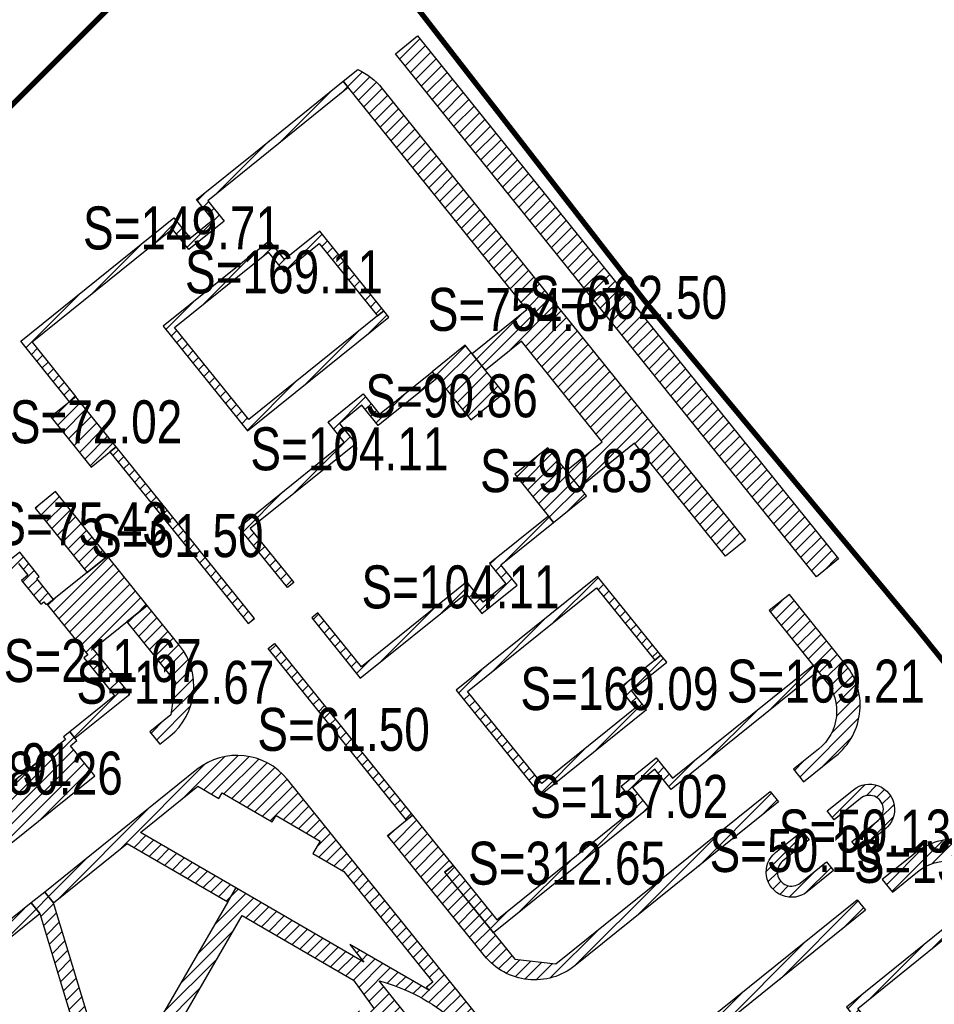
# Model space of a CAD drawing. Header units: millimetres. Extents: x 38389465 to 38395088, y 2473666 to 2480744.
# Tile 242 of 256: x 38394465 to 38394636, y 2477952 to 2478135. Entities that reach past the tile are written whole.
import ezdxf
from ezdxf.enums import TextEntityAlignment as Align

# ---------------------------------------------------------------- set-up
doc = ezdxf.new("R2010")
doc.units = ezdxf.units.MM
doc.header["$LTSCALE"] = 2
doc.linetypes.add('CENTER2', pattern=[1.125, 0.75, -0.125, 0.125, -0.125])
for name, color, linetype in [('MJZJ', 7, 'CONTINUOUS'), ('w-用地红线', 1, 'CONTINUOUS'), ('路面铺装', 143, 'CENTER2')]:
    doc.layers.add(name, color=color, linetype=linetype)
doc.styles.add('中等线体', font='txt', dxfattribs={"width": 0.8})
pattern_1 = [(45, (0, 0), (-1.1313708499, 1.1313708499), [])]

msp = doc.modelspace()

# ---------------------------------------------------------------- hatches: boundary and pattern name
at = {"layer": 'MJZJ', "linetype": 'ByBlock'}
h = msp.add_hatch(dxfattribs=at)
h.set_pattern_fill('411B', color=1, scale=2, style=0)
h.set_pattern_definition(pattern_1)
edge = h.paths.add_edge_path()
edge.add_line((38394927.738, 2478458.814), (38394934.069, 2478460.284))
edge.add_arc((38394933.164, 2478464.181), 4, 283.07561, 373.07561)
edge.add_line((38394937.061, 2478465.086), (38394932.672, 2478483.983))
edge.add_arc((38394926.827, 2478482.625), 6, 13.07561, 103.07561)
edge.add_line((38394925.47, 2478488.47), (38394853.499, 2478471.754))
edge.add_line((38394853.499, 2478471.754), (38394849.968, 2478470.703))
edge.add_line((38394849.968, 2478470.703), (38394805.388, 2478454.373))
edge.add_arc((38394793.044, 2478488.072), 35.889, 275.21442, 290.11747, ccw=False)
edge.add_line((38394796.306, 2478452.332), (38394759.441, 2478448.937))
edge.add_arc((38394760.542, 2478436.988), 12, 95.26157, 110.11747)
edge.add_line((38394756.414, 2478448.256), (38394708.523, 2478430.713))
edge.add_arc((38394709.899, 2478426.957), 4, 110.11747, 200.11747)
edge.add_line((38394706.143, 2478425.582), (38394727.433, 2478367.458))
edge.add_line((38394727.433, 2478367.458), (38394707.243, 2478360.063))
edge.add_arc((38394708.619, 2478356.307), 4, 110.11747, 200.11684)
edge.add_arc((39221712.049, 2781272.308), 880738.227, 200.116844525, 200.118100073)
edge.add_line((38394711.501, 2478336.808), (38394765.081, 2478356.541))
edge.add_line((38394765.081, 2478356.541), (38394757.651, 2478376.823))
edge.add_line((38394757.651, 2478376.823), (38394738.12, 2478369.669))
edge.add_line((38394738.12, 2478369.669), (38394725.101, 2478405.211))
edge.add_line((38394725.101, 2478405.211), (38394726.792, 2478405.831))
edge.add_line((38394726.792, 2478405.831), (38394722.957, 2478416.3))
edge.add_line((38394722.957, 2478416.3), (38394725.458, 2478421.687))
edge.add_line((38394725.458, 2478421.687), (38394731.841, 2478424.027))
edge.add_line((38394731.841, 2478424.027), (38394731.222, 2478425.716))
edge.add_line((38394731.222, 2478425.716), (38394759.392, 2478436.034))
edge.add_line((38394759.392, 2478436.034), (38394760.837, 2478432.091))
edge.add_line((38394760.837, 2478432.091), (38394772.104, 2478436.22))
edge.add_line((38394772.104, 2478436.22), (38394771.485, 2478437.91))
edge.add_line((38394771.485, 2478437.91), (38394774.255, 2478438.924))
edge.add_line((38394774.255, 2478438.924), (38394774.358, 2478438.643))
edge.add_line((38394774.358, 2478438.643), (38394781.072, 2478441.102))
edge.add_line((38394781.072, 2478441.102), (38394783.136, 2478435.468))
edge.add_line((38394783.136, 2478435.468), (38394783.417, 2478435.571))
edge.add_line((38394783.417, 2478435.571), (38394784.827, 2478431.721))
edge.add_line((38394784.827, 2478431.721), (38394783.201, 2478431.124))
edge.add_line((38394783.201, 2478431.124), (38394789.033, 2478415.583))
edge.add_line((38394789.033, 2478415.583), (38394804.058, 2478421.087))
edge.add_line((38394804.058, 2478421.087), (38394799.725, 2478432.916))
edge.add_line((38394799.725, 2478432.916), (38394839.163, 2478447.362))
edge.add_line((38394839.163, 2478447.362), (38394837.787, 2478451.118))
edge.add_line((38394837.787, 2478451.118), (38394857.288, 2478458.261))
edge.add_line((38394857.288, 2478458.261), (38394875.161, 2478462.412))
edge.add_line((38394875.161, 2478462.412), (38394876.111, 2478458.321))
edge.add_line((38394876.111, 2478458.321), (38394925.204, 2478469.724))
edge.add_line((38394925.204, 2478469.724), (38394927.738, 2478458.814))
h = msp.add_hatch(dxfattribs=at)
h.set_pattern_fill('411B', color=256, scale=2, style=0)
h.set_pattern_definition(pattern_1)
edge = h.paths.add_edge_path()
edge.add_arc((38394691.305, 2478108.965), 4, 218.83659, 308.83659)
edge.add_line((38394693.814, 2478105.849), (38394673.306, 2478131.322))
edge.add_line((38394673.306, 2478131.322), (38394681.953, 2478138.282))
edge.add_line((38394681.953, 2478138.282), (38394679.444, 2478141.399))
edge.add_line((38394679.444, 2478141.399), (38394674.303, 2478137.26))
edge.add_line((38394674.303, 2478137.26), (38394659.253, 2478155.955))
edge.add_line((38394659.253, 2478155.955), (38394664.394, 2478160.094))
edge.add_line((38394664.394, 2478160.094), (38394661.885, 2478163.209))
edge.add_line((38394661.885, 2478163.209), (38394653.238, 2478156.248))
edge.add_line((38394653.238, 2478156.248), (38394619.997, 2478197.527))
edge.add_line((38394619.997, 2478197.527), (38394625.843, 2478202.234))
edge.add_line((38394625.843, 2478202.234), (38394624.151, 2478204.337))
edge.add_line((38394624.151, 2478204.337), (38394615.194, 2478197.127))
edge.add_line((38394615.194, 2478197.127), (38394688.19, 2478106.457))
h = msp.add_hatch(dxfattribs=at)
h.set_pattern_fill('411B', color=256, scale=2, style=0)
h.set_pattern_definition(pattern_1)
h.paths.add_polyline_path([(38394535.311, 2478128.59), (38394539.44, 2478131.913), (38394617.829, 2478034.547), (38394613.7, 2478031.224)])
h = msp.add_hatch(dxfattribs=at)
h.set_pattern_fill('411B', color=256, scale=2, style=0)
h.set_pattern_definition(pattern_1)
edge = h.paths.add_edge_path()
edge.add_line((38394600.505, 2478038.048), (38394596.774, 2478035.044))
edge.add_line((38394596.774, 2478035.044), (38394579.836, 2478056.07))
edge.add_line((38394579.836, 2478056.07), (38394569.631, 2478047.856))
edge.add_line((38394569.631, 2478047.856), (38394567.123, 2478050.971))
edge.add_line((38394567.123, 2478050.971), (38394573.821, 2478056.364))
edge.add_line((38394573.821, 2478056.364), (38394558.771, 2478075.059))
edge.add_line((38394558.771, 2478075.059), (38394552.073, 2478069.667))
edge.add_line((38394552.073, 2478069.667), (38394549.565, 2478072.781))
edge.add_line((38394549.565, 2478072.781), (38394559.769, 2478080.996))
edge.add_line((38394559.769, 2478080.996), (38394525.598, 2478123.453))
edge.add_line((38394525.598, 2478123.453), (38394528.289, 2478125.62))
edge.add_arc((38394523.431, 2478114.648), 12, 38.83821, 66.11631, ccw=False)
edge.add_line((38394532.778, 2478122.173), (38394532.778, 2478122.173))
edge.add_line((38394532.778, 2478122.173), (38394600.505, 2478038.048))
h = msp.add_hatch(dxfattribs=at)
h.set_pattern_fill('411B', color=256, scale=2, style=0)
h.set_pattern_definition(pattern_1)
h.paths.add_polyline_path([(38394525.598, 2478123.453), (38394526.532, 2478122.28), (38394500.36, 2478101.209), (38394503.401, 2478097.431), (38394496.858, 2478092.164), (38394493.817, 2478095.941), (38394467.645, 2478074.87), (38394475.801, 2478064.74), (38394474.629, 2478063.803), (38394465.536, 2478075.098), (38394494.045, 2478098.05), (38394497.086, 2478094.273), (38394501.292, 2478097.659), (38394498.251, 2478101.437), (38394509.233, 2478110.279), (38394509.233, 2478110.278)])
h = msp.add_hatch(dxfattribs=at)
h.set_pattern_fill('411B', color=256, scale=2, style=0)
h.set_pattern_definition(pattern_1)
h.paths.add_polyline_path([(38394521.227, 2478095.542), (38394514.661, 2478090.255), (38394511.84, 2478093.759), (38394492.078, 2478077.849), (38394507.756, 2478058.376), (38394534.084, 2478079.572), (38394533.143, 2478080.741), (38394531.975, 2478079.8), (38394507.984, 2478060.485), (38394494.187, 2478077.621), (38394511.612, 2478091.65), (38394514.56, 2478087.989), (38394521.126, 2478093.275), (38394531.975, 2478079.8), (38394533.143, 2478080.741)])
h = msp.add_hatch(dxfattribs=at)
h.set_pattern_fill('411B', color=256, scale=2, style=0)
h.set_pattern_definition(pattern_1)
h.paths.add_polyline_path([(38394542.157, 2478069.385), (38394549.37, 2478060.427), (38394555.523, 2478065.381), (38394548.311, 2478074.339)])
h = msp.add_hatch(dxfattribs=at)
h.set_pattern_fill('411B', color=256, scale=2, style=0)
h.set_pattern_definition(pattern_1)
h.paths.add_polyline_path([(38394542.154, 2478069.383), (38394543.095, 2478068.215), (38394532.115, 2478059.375), (38394529.074, 2478063.153), (38394524.867, 2478059.766), (38394527.909, 2478055.988), (38394508.28, 2478040.185), (38394516.37, 2478030.137), (38394515.201, 2478029.196), (38394506.171, 2478040.413), (38394525.754, 2478056.272), (38394522.758, 2478059.994), (38394529.301, 2478065.262), (38394532.343, 2478061.484)])
h = msp.add_hatch(dxfattribs=at)
h.set_pattern_fill('411B', color=256, scale=2, style=0)
h.set_pattern_definition(pattern_1)
h.paths.add_polyline_path([(38394471.123, 2478060.98), (38394478.648, 2478051.633), (38394483.323, 2478055.397), (38394475.797, 2478064.744)])
h = msp.add_hatch(dxfattribs=at)
h.set_pattern_fill('411B', color=256, scale=2, style=0)
h.set_pattern_definition(pattern_1)
h.paths.add_polyline_path([(38394494.924, 2478040.987), (38394483.323, 2478055.397), (38394482.154, 2478054.456), (38394494.697, 2478038.878), (38394507.866, 2478022.52), (38394509.035, 2478023.461)])
h = msp.add_hatch(dxfattribs=at)
h.set_pattern_fill('411B', color=256, scale=2, style=0)
h.set_pattern_definition(pattern_1)
h.paths.add_polyline_path([(38394557.522, 2478050.3), (38394564.733, 2478041.344), (38394570.886, 2478046.297), (38394563.674, 2478055.254)])
h = msp.add_hatch(dxfattribs=at)
h.set_pattern_fill('411B', color=256, scale=2, style=0)
h.set_pattern_definition(pattern_1)
h.paths.add_polyline_path([(38394472.04, 2478047.083), (38394468.225, 2478044.012), (38394477.883, 2478032.016), (38394481.698, 2478035.087)])
h = msp.add_hatch(dxfattribs=at)
h.set_pattern_fill('411B', color=256, scale=2, style=0)
h.set_pattern_definition(pattern_1)
h.paths.add_polyline_path([(38394564.73, 2478041.342), (38394563.79, 2478042.51), (38394552.81, 2478033.67), (38394555.851, 2478029.892), (38394551.645, 2478026.506), (38394548.604, 2478030.284), (38394528.975, 2478014.48), (38394520.885, 2478024.529), (38394519.717, 2478023.588), (38394528.747, 2478012.371), (38394548.421, 2478028.118), (38394551.418, 2478024.397), (38394557.961, 2478029.665), (38394554.919, 2478033.443)])
h = msp.add_hatch(dxfattribs=at)
h.set_pattern_fill('411B', color=256, scale=2, style=0)
h.set_pattern_definition(pattern_1)
h.paths.add_polyline_path([(38394437.924, 2478019.617), (38394440.809, 2478016.034), (38394426.088, 2478004.181), (38394429.725, 2477999.664), (38394430.193, 2478000.04), (38394433.328, 2477996.145), (38394426.395, 2477990.564), (38394433.795, 2477981.372), (38394440.728, 2477986.954), (38394444.24, 2477982.592), (38394447.501, 2477978.542), (38394457.705, 2477986.757), (38394456.764, 2477987.926), (38394448.43, 2477981.215), (38394442.723, 2477988.303), (38394442.022, 2477987.739), (38394434.371, 2477997.242), (38394434.527, 2477997.367), (38394434.151, 2477997.835), (38394434.696, 2477998.273), (38394431.121, 2478002.713), (38394429.953, 2478001.773), (38394428.197, 2478003.954), (38394465.118, 2478033.679), (38394466.874, 2478031.498), (38394465.706, 2478030.557), (38394469.28, 2478026.117), (38394469.826, 2478026.556), (38394470.202, 2478026.089), (38394470.358, 2478026.214), (38394470.483, 2478026.058), (38394471.651, 2478026.999), (38394468.516, 2478030.894), (38394468.983, 2478031.27), (38394465.346, 2478035.788), (38394451.403, 2478024.563), (38394448.518, 2478028.146)])
h = msp.add_hatch(dxfattribs=at)
h.set_pattern_fill('411B', color=256, scale=2, style=0)
h.set_pattern_definition(pattern_1)
h.paths.add_polyline_path([(38394481.698, 2478035.087), (38394470.483, 2478026.058), (38394478.008, 2478016.711), (38394477.307, 2478016.147), (38394481.634, 2478010.772), (38394483.014, 2478009.059), (38394474.68, 2478002.349), (38394475.62, 2478001.181), (38394485.824, 2478009.395), (38394482.563, 2478013.446), (38394482.563, 2478013.446), (38394479.051, 2478017.808), (38394489.098, 2478025.896)])
h = msp.add_hatch(dxfattribs=at)
h.set_pattern_fill('411B', color=256, scale=2, style=0)
h.set_pattern_definition(pattern_1)
h.paths.add_polyline_path([(38394585.819, 2478015.312), (38394584.753, 2478016.636), (38394583.585, 2478015.695), (38394577.019, 2478010.409), (38394579.966, 2478006.748), (38394562.541, 2477992.72), (38394548.745, 2478009.856), (38394572.736, 2478029.171), (38394583.585, 2478015.695), (38394584.753, 2478016.636), (38394572.964, 2478031.28), (38394546.636, 2478010.084), (38394562.314, 2477990.611), (38394582.075, 2478006.52), (38394579.253, 2478010.026)])
h = msp.add_hatch(dxfattribs=at)
h.set_pattern_fill('411B', color=256, scale=2, style=0)
h.set_pattern_definition(pattern_1)
edge = h.paths.add_edge_path()
edge.add_line((38394609.436, 2477995.387), (38394611.298, 2477993.073))
edge.add_line((38394611.298, 2477993.073), (38394616.748, 2477997.461))
edge.add_arc((38394609.804, 2478007.298), 12.041, 305.22225, 398.75586)
edge.add_line((38394619.193, 2478014.835), (38394608.658, 2478027.922))
edge.add_line((38394608.658, 2478027.922), (38394604.926, 2478024.918))
edge.add_line((38394604.926, 2478024.918), (38394615.476, 2478011.804))
edge.add_arc((38394608.466, 2478006.16), 9, -51.1632, 38.83885, ccw=False)
edge.add_line((38394614.109, 2477999.15), (38394609.436, 2477995.387))
h = msp.add_hatch(dxfattribs=at)
h.set_pattern_fill('411B', color=256, scale=2, style=0)
h.set_pattern_definition(pattern_1)
edge = h.paths.add_edge_path()
edge.add_line((38394489.098, 2478025.896), (38394485.283, 2478022.825))
edge.add_line((38394485.283, 2478022.825), (38394494.334, 2478011.582))
edge.add_line((38394494.334, 2478011.582), (38394493.468, 2478005.537))
edge.add_line((38394493.468, 2478005.537), (38394489.546, 2478002.38))
edge.add_line((38394489.546, 2478002.38), (38394491.428, 2478000.043))
edge.add_line((38394491.428, 2478000.043), (38394493.295, 2478001.547))
edge.add_arc((38394485.77, 2478010.894), 12, 308.83825, 398.83648)
edge.add_line((38394495.117, 2478018.419), (38394489.098, 2478025.896))
h = msp.add_hatch(dxfattribs=at)
h.set_pattern_fill('411B', color=256, scale=2, style=0)
h.set_pattern_definition(pattern_1)
h.paths.add_polyline_path([(38394511.629, 2478017.847), (38394512.797, 2478018.788), (38394538.509, 2477986.852), (38394537.341, 2477985.911)])
h = msp.add_hatch(dxfattribs=at)
h.set_pattern_fill('411B', color=256, scale=2, style=0)
h.set_pattern_definition(pattern_1)
h.paths.add_polyline_path([(38394544.476, 2477976.246), (38394546.036, 2477977.502), (38394554.187, 2477967.378), (38394580.349, 2477988.442), (38394577.317, 2477992.227), (38394583.86, 2477997.495), (38394586.902, 2477993.717), (38394613.074, 2478014.788), (38394614.015, 2478013.62), (38394586.674, 2477991.608), (38394583.633, 2477995.386), (38394579.427, 2477992), (38394582.468, 2477988.222), (38394553.567, 2477964.953)])
h = msp.add_hatch(dxfattribs=at)
h.set_pattern_fill('411B', color=256, scale=2, style=0)
h.set_pattern_definition(pattern_1)
h.paths.add_polyline_path([(38394474.68, 2478002.349), (38394473.511, 2478001.408), (38394473.887, 2478000.941), (38394458.309, 2477988.398), (38394457.933, 2477988.866), (38394456.764, 2477987.925), (38394458.081, 2477986.289), (38394459.249, 2477987.23), (38394463.763, 2477981.623), (38394479.342, 2477994.165), (38394474.828, 2477999.772), (38394475.996, 2478000.713)])
h = msp.add_hatch(dxfattribs=at)
h.set_pattern_fill('411B', color=256, scale=2, style=0)
h.set_pattern_definition(pattern_1)
edge = h.paths.add_edge_path()
edge.add_line((38394502.03, 2477917.663), (38394487.773, 2477935.372))
edge.add_line((38394487.773, 2477935.372), (38394491.799, 2477942.322))
edge.add_line((38394491.799, 2477942.322), (38394487.278, 2477941.7))
edge.add_line((38394487.278, 2477941.7), (38394480.679, 2477930.309))
edge.add_line((38394480.679, 2477930.309), (38394484.553, 2477925.497))
edge.add_line((38394484.553, 2477925.497), (38394488.564, 2477928.726))
edge.add_line((38394488.564, 2477928.726), (38394501.446, 2477912.726))
edge.add_line((38394501.446, 2477912.726), (38394496.54, 2477908.776))
edge.add_line((38394496.54, 2477908.776), (38394485.361, 2477899.777))
edge.add_line((38394485.361, 2477899.777), (38394478.818, 2477894.509))
edge.add_line((38394478.818, 2477894.509), (38394482.394, 2477890.067))
edge.add_line((38394482.394, 2477890.067), (38394474.916, 2477884.047))
edge.add_line((38394474.916, 2477884.047), (38394490.059, 2477865.237))
edge.add_line((38394490.059, 2477865.237), (38394493.954, 2477868.373))
edge.add_line((38394493.954, 2477868.373), (38394513.238, 2477844.418))
edge.add_line((38394513.238, 2477844.418), (38394513.239, 2477844.419))
edge.add_line((38394513.239, 2477844.419), (38394515.433, 2477841.692))
edge.add_line((38394515.433, 2477841.692), (38394534.206, 2477856.806))
edge.add_line((38394534.206, 2477856.806), (38394532.607, 2477858.792))
edge.add_line((38394532.607, 2477858.792), (38394516.473, 2477878.992))
edge.add_line((38394516.473, 2477878.992), (38394507.749, 2477871.969))
edge.add_line((38394507.749, 2477871.969), (38394504.08, 2477876.526))
edge.add_line((38394504.08, 2477876.526), (38394510.896, 2477882.013))
edge.add_line((38394510.896, 2477882.013), (38394518.491, 2477888.127))
edge.add_line((38394518.491, 2477888.127), (38394520.215, 2477885.985))
edge.add_line((38394520.215, 2477885.985), (38394526.37, 2477878.34))
edge.add_line((38394526.37, 2477878.34), (38394538.305, 2477885.539))
edge.add_line((38394538.305, 2477885.539), (38394572.429, 2477906.122))
edge.add_line((38394572.429, 2477906.122), (38394534.746, 2477952.929))
edge.add_line((38394534.746, 2477952.929), (38394532.272, 2477956.003))
edge.add_arc((38394523.45, 2477922.742), 34.411, 48.92074, 75.1459, ccw=False)
edge.add_line((38394546.061, 2477948.681), (38394546.101, 2477948.712))
edge.add_line((38394546.101, 2477948.712), (38394574.527, 2477913.402))
edge.add_line((38394574.527, 2477913.402), (38394575.657, 2477914.312))
edge.add_line((38394575.657, 2477914.312), (38394579.915, 2477909.023))
edge.add_arc((38394572.546, 2477903.09), 9.46, -51.16352, 38.8364, ccw=False)
edge.add_line((38394578.478, 2477895.722), (38394532.607, 2477858.792))
edge.add_line((38394532.607, 2477858.792), (38394534.206, 2477856.806))
edge.add_line((38394534.206, 2477856.806), (38394580.085, 2477893.742))
edge.add_arc((38394572.013, 2477903.148), 12.395, 310.63426, 397.03868)
edge.add_line((38394581.907, 2477910.614), (38394515.184, 2477993.493))
edge.add_arc((38394505.837, 2477985.968), 12, 38.83647, 128.83577)
edge.add_line((38394498.312, 2477995.315), (38394470.021, 2477972.54))
edge.add_line((38394470.021, 2477972.54), (38394471.62, 2477970.554))
edge.add_line((38394471.62, 2477970.554), (38394485.337, 2477981.596))
edge.add_line((38394485.337, 2477981.596), (38394504.096, 2477970.729))
edge.add_line((38394504.096, 2477970.729), (38394505.6, 2477973.325))
edge.add_line((38394505.6, 2477973.325), (38394487.842, 2477983.613))
edge.add_line((38394487.842, 2477983.613), (38394498.527, 2477992.215))
edge.add_line((38394498.527, 2477992.215), (38394502.437, 2477989.95))
edge.add_line((38394502.437, 2477989.95), (38394503.038, 2477990.989))
edge.add_line((38394503.038, 2477990.989), (38394512.383, 2477985.575))
edge.add_line((38394512.383, 2477985.575), (38394513.085, 2477986.786))
edge.add_line((38394513.085, 2477986.786), (38394521.305, 2477982.024))
edge.add_line((38394521.305, 2477982.024), (38394519.952, 2477979.688))
edge.add_line((38394519.952, 2477979.688), (38394525.711, 2477976.351))
edge.add_line((38394525.711, 2477976.351), (38394542.276, 2477955.775))
edge.add_line((38394542.276, 2477955.775), (38394541.108, 2477954.835))
edge.add_line((38394541.108, 2477954.835), (38394541.63, 2477954.185))
edge.add_line((38394541.63, 2477954.185), (38394526.834, 2477962.757))
edge.add_line((38394526.834, 2477962.757), (38394529.449, 2477959.508))
edge.add_line((38394529.449, 2477959.508), (38394505.6, 2477973.325))
edge.add_line((38394505.6, 2477973.325), (38394504.096, 2477970.729))
edge.add_line((38394504.096, 2477970.729), (38394489.185, 2477944.991))
edge.add_line((38394489.185, 2477944.991), (38394493.706, 2477945.613))
edge.add_line((38394493.706, 2477945.613), (38394506.76, 2477968.146))
edge.add_line((38394506.76, 2477968.146), (38394527.5, 2477956.13))
edge.add_line((38394527.5, 2477956.13), (38394531.354, 2477950.794))
edge.add_line((38394531.354, 2477950.794), (38394493.706, 2477945.613))
edge.add_line((38394493.706, 2477945.613), (38394489.185, 2477944.991))
edge.add_line((38394489.185, 2477944.991), (38394479.748, 2477943.692))
edge.add_line((38394479.748, 2477943.692), (38394471.62, 2477970.554))
edge.add_line((38394471.62, 2477970.554), (38394470.021, 2477972.54))
edge.add_line((38394470.021, 2477972.54), (38394467.501, 2477970.511))
edge.add_line((38394467.501, 2477970.511), (38394469.1, 2477968.524))
edge.add_line((38394469.1, 2477968.524), (38394476.739, 2477943.278))
edge.add_line((38394476.739, 2477943.278), (38394452.974, 2477940.007))
edge.add_line((38394452.974, 2477940.007), (38394446.333, 2477948.255))
edge.add_arc((38394458.321, 2477947.715), 12, 166.88044, 177.42227, ccw=False)
edge.add_line((38394446.635, 2477950.439), (38394469.1, 2477968.524))
edge.add_line((38394469.1, 2477968.524), (38394467.501, 2477970.511))
edge.add_line((38394467.501, 2477970.511), (38394429.136, 2477939.625))
edge.add_arc((38394436.51, 2477930.158), 12, 66.78975, 127.91104, ccw=False)
edge.add_line((38394441.239, 2477941.187), (38394441.632, 2477940.698))
edge.add_line((38394441.632, 2477940.698), (38394441.632, 2477940.698))
edge.add_line((38394441.632, 2477940.698), (38394444.266, 2477937.426))
edge.add_line((38394444.266, 2477937.426), (38394478.818, 2477894.509))
edge.add_line((38394478.818, 2477894.509), (38394485.361, 2477899.777))
edge.add_line((38394485.361, 2477899.777), (38394455.168, 2477937.281))
edge.add_line((38394455.168, 2477937.281), (38394487.278, 2477941.7))
edge.add_line((38394487.278, 2477941.7), (38394491.799, 2477942.322))
edge.add_line((38394491.799, 2477942.322), (38394533.343, 2477948.04))
edge.add_line((38394533.343, 2477948.04), (38394561.365, 2477909.238))
edge.add_line((38394561.365, 2477909.238), (38394541.888, 2477893.559))
edge.add_line((38394541.888, 2477893.559), (38394533.307, 2477898.748))
edge.add_line((38394533.307, 2477898.748), (38394529.854, 2477896.134))
edge.add_line((38394529.854, 2477896.134), (38394535.326, 2477891.99))
edge.add_line((38394535.326, 2477891.99), (38394530.135, 2477886.399))
edge.add_line((38394530.135, 2477886.399), (38394522.56, 2477895.8))
edge.add_line((38394522.56, 2477895.8), (38394524.381, 2477900.278))
edge.add_line((38394524.381, 2477900.278), (38394529.854, 2477896.134))
edge.add_line((38394529.854, 2477896.134), (38394533.307, 2477898.748))
edge.add_line((38394533.307, 2477898.748), (38394502.03, 2477917.663))
h = msp.add_hatch(dxfattribs=at)
h.set_pattern_fill('411B', color=256, scale=2, style=0)
h.set_pattern_definition(pattern_1)
edge = h.paths.add_edge_path()
edge.add_line((38394605.057, 2477991.258), (38394606.624, 2477989.311))
edge.add_line((38394606.624, 2477989.311), (38394568.765, 2477958.831))
edge.add_arc((38394561.24, 2477968.179), 12, 218.83647, 308.83647, ccw=False)
edge.add_line((38394551.893, 2477960.653), (38394533.832, 2477983.086))
edge.add_line((38394533.832, 2477983.086), (38394538.509, 2477986.851))
edge.add_line((38394538.509, 2477986.851), (38394546.034, 2477977.504))
edge.add_line((38394546.034, 2477977.504), (38394544.474, 2477976.249))
edge.add_line((38394544.474, 2477976.249), (38394557.54, 2477960.017))
edge.add_line((38394557.54, 2477960.017), (38394565.182, 2477959.157))
edge.add_line((38394565.182, 2477959.157), (38394605.057, 2477991.258))
h = msp.add_hatch(dxfattribs=at)
h.set_pattern_fill('411B', color=256, scale=2, style=0)
h.set_pattern_definition(pattern_1)
edge = h.paths.add_edge_path()
edge.add_line((38394616.991, 2477986.002), (38394615.687, 2477987.622))
edge.add_line((38394615.687, 2477987.622), (38394620.595, 2477991.573))
edge.add_arc((38394623.542, 2477987.913), 4.7, -51.16678, 128.84596, ccw=False)
edge.add_line((38394626.49, 2477984.251), (38394621.582, 2477980.3))
edge.add_line((38394621.582, 2477980.3), (38394620.278, 2477981.921))
edge.add_line((38394620.278, 2477981.921), (38394625.185, 2477985.872))
edge.add_arc((38394623.542, 2477987.913), 2.62, 308.83077, 488.846)
edge.add_line((38394621.899, 2477989.953), (38394616.991, 2477986.002))
h = msp.add_hatch(dxfattribs=at)
h.set_pattern_fill('411B', color=256, scale=2, style=0)
h.set_pattern_definition(pattern_1)
edge = h.paths.add_edge_path()
edge.add_line((38394611.014, 2477983.859), (38394612.318, 2477982.239))
edge.add_line((38394612.318, 2477982.239), (38394607.411, 2477978.288))
edge.add_arc((38394609.054, 2477976.247), 2.62, 128.83848, 308.84602)
edge.add_line((38394610.697, 2477974.207), (38394615.604, 2477978.158))
edge.add_line((38394615.604, 2477978.158), (38394616.909, 2477976.537))
edge.add_line((38394616.909, 2477976.537), (38394612.001, 2477972.586))
edge.add_arc((38394609.054, 2477976.247), 4.7, 128.83008, 308.83943, ccw=False)
edge.add_line((38394606.107, 2477979.909), (38394611.014, 2477983.859))
h = msp.add_hatch(dxfattribs=at)
h.set_pattern_fill('411B', color=256, scale=2, style=0)
h.set_pattern_definition(pattern_1)
edge = h.paths.add_edge_path()
edge.add_line((38394625.972, 2477974.846), (38394627.835, 2477972.533))
edge.add_line((38394627.835, 2477972.533), (38394632.509, 2477976.296))
edge.add_arc((38394638.153, 2477969.285), 9, 38.83685, 128.83647, ccw=False)
edge.add_line((38394645.163, 2477974.929), (38394653.184, 2477964.967))
edge.add_line((38394653.184, 2477964.967), (38394653.952, 2477971.656))
edge.add_line((38394653.952, 2477971.656), (38394648.915, 2477977.912))
edge.add_arc((38394639.547, 2477970.346), 12.042, 38.92428, 132.43195)
edge.add_line((38394631.422, 2477979.234), (38394625.972, 2477974.846))
h = msp.add_hatch(dxfattribs=at)
h.set_pattern_fill('411B', color=256, scale=2, style=0)
h.set_pattern_definition(pattern_1)
h.paths.add_polyline_path([(38394586.179, 2477924.444), (38394595.272, 2477913.149), (38394596.833, 2477914.407), (38394588.681, 2477924.533), (38394614.849, 2477945.608), (38394617.891, 2477941.83), (38394624.434, 2477947.098), (38394621.392, 2477950.875), (38394647.565, 2477971.946), (38394646.624, 2477973.115), (38394619.283, 2477951.103), (38394622.325, 2477947.325), (38394618.119, 2477943.939), (38394615.081, 2477947.712)])
h = msp.add_hatch(dxfattribs=at)
h.set_pattern_fill('411B', color=256, scale=2, style=0)
h.set_pattern_definition(pattern_1)
edge = h.paths.add_edge_path()
edge.add_line((38394621.298, 2477971.084), (38394622.866, 2477969.136))
edge.add_line((38394622.866, 2477969.136), (38394582.442, 2477936.592))
edge.add_line((38394582.442, 2477936.592), (38394581.727, 2477929.973))
edge.add_line((38394581.727, 2477929.973), (38394595.272, 2477913.149))
edge.add_line((38394595.272, 2477913.149), (38394596.833, 2477914.407))
edge.add_line((38394596.833, 2477914.407), (38394604.358, 2477905.059))
edge.add_line((38394604.358, 2477905.059), (38394599.681, 2477901.294))
edge.add_line((38394599.681, 2477901.294), (38394581.617, 2477923.732))
edge.add_arc((38394590.964, 2477931.257), 12, 128.83647, 218.83647, ccw=False)
edge.add_line((38394583.439, 2477940.604), (38394621.298, 2477971.084))

# ---------------------------------------------------------------- linework, layer by layer
at = {"layer": 'w-用地红线', "linetype": 'CENTER2', "ltscale": 10, "const_width": 1, "flags": 128}
msp.add_lwpolyline([(38394656.281, 2477991.939), (38394656.292, 2477991.948), (38394656.797, 2477992.355), (38394673.708, 2477971.349), (38394760.942, 2477862.994), (38394778.16, 2477842.079), (38394795.83, 2477821.545), (38394813.945, 2477801.403), (38394813.441, 2477800.907), (38394812.052, 2477799.543), (38394810.954, 2477798.464), (38394780.499, 2477768.537), (38394771.912, 2477760.098), (38394701.77, 2477691.172), (38394688.771, 2477678.399), (38394660.777, 2477650.891), (38394551.064, 2477543.08), (38394546.008, 2477538.112), (38394536.461, 2477535.287), (38394526.346, 2477530.315), (38394519.658, 2477527.87), (38394509.166, 2477525.481), (38394503.212, 2477522.966), (38394499.294, 2477521.311), (38394495.181, 2477518.973), (38394492.498, 2477517.973), (38394492.434, 2477517.949), (38394478.297, 2477511.428), (38394478.139, 2477511.355), (38394472.336, 2477509.719), (38394470.411, 2477509.176), (38394463.306, 2477509.201), (38394454.477, 2477506.846), (38394451.519, 2477507.727), (38394451.505, 2477507.731), (38394451.413, 2477507.736), (38394451.378, 2477507.728), (38394451.229, 2477507.693), (38394443.027, 2477508.163), (38394427.9, 2477513.609), (38394416.336, 2477520.131), (38394415.414, 2477520.398), (38394412.518, 2477520.949), (38394404.972, 2477522.119), (38394403.589, 2477521.915), (38394390.111, 2477521.745), (38394389.482, 2477521.368), (38394385.821, 2477521.667), (38394385.985, 2477520.922), (38394385.848, 2477520.018), (38394385.835, 2477519.933), (38394385.714, 2477519.466), (38394385.025, 2477519.239), (38394381.999, 2477520.476), (38394375.793, 2477523.013), (38394363.076, 2477528.211), (38394359.68, 2477530.945), (38394356.697, 2477533.346), (38394356.427, 2477533.373), (38394346.433, 2477530.563), (38394334.88, 2477526.18), (38394329.647, 2477527.203), (38394325.309, 2477528.052), (38394317.947, 2477535.078), (38394314.457, 2477537.85), (38394313.65, 2477539.301), (38394307.622, 2477539.931), (38394303.051, 2477541.813), (38394300.496, 2477546.049), (38394300.9, 2477553.781), (38394302.517, 2477565.174), (38394306.782, 2477595.515), (38394308.237, 2477601.487), (38394309.337, 2477606.003), (38394311.018, 2477609.599), (38394312.14, 2477609.821), (38394314.685, 2477610.323), (38394305.871, 2477626.746), (38394323.836, 2477636.98), (38394308.928, 2477663.15), (38394343.577, 2477774.895), (38394344.096, 2477776.57), (38394389.193, 2477800.384), (38394400.439, 2477836.795), (38394376.656, 2477881.834), (38394385.369, 2477910.074), (38394385.306, 2477911.218), (38394390.846, 2477929.171), (38394392.239, 2477928.001), (38394396.852, 2477943.031), (38394407.667, 2477978), (38394406.418, 2477978.352), (38394406.062, 2477978.484), (38394407.133, 2477981.956), (38394409.785, 2477990.551), (38394442.977, 2478098.124), (38394478.62, 2478133.767), (38394514.263, 2478169.409), (38394581.67, 2478082.635), (38394632.669, 2478021.268), (38394656.281, 2477991.939)], close=True, dxfattribs=at)
at = {"layer": '路面铺装', "linetype": 'ByBlock', "flags": 128}
for points in [[(38394535.311, 2478128.59), (38394539.44, 2478131.913), (38394617.829, 2478034.547), (38394613.7, 2478031.224)], [(38394525.598, 2478123.453), (38394526.532, 2478122.28), (38394500.36, 2478101.209), (38394503.401, 2478097.431), (38394496.858, 2478092.164), (38394493.817, 2478095.941), (38394467.645, 2478074.87), (38394475.801, 2478064.74), (38394474.629, 2478063.803), (38394465.536, 2478075.098), (38394494.045, 2478098.05), (38394497.086, 2478094.273), (38394501.292, 2478097.659), (38394498.251, 2478101.437), (38394509.233, 2478110.279), (38394509.233, 2478110.278)], [(38394521.227, 2478095.542), (38394514.661, 2478090.255), (38394511.84, 2478093.759), (38394492.078, 2478077.849), (38394507.756, 2478058.376), (38394534.084, 2478079.572), (38394533.143, 2478080.741), (38394531.975, 2478079.8), (38394507.984, 2478060.485), (38394494.187, 2478077.621), (38394511.612, 2478091.65), (38394514.56, 2478087.989), (38394521.126, 2478093.275), (38394531.975, 2478079.8), (38394533.143, 2478080.741)], [(38394542.157, 2478069.385), (38394549.37, 2478060.427), (38394555.523, 2478065.381), (38394548.311, 2478074.339)], [(38394542.154, 2478069.383), (38394543.095, 2478068.215), (38394532.115, 2478059.375), (38394529.074, 2478063.153), (38394524.867, 2478059.766), (38394527.909, 2478055.988), (38394508.28, 2478040.185), (38394516.37, 2478030.137), (38394515.201, 2478029.196), (38394506.171, 2478040.413), (38394525.754, 2478056.272), (38394522.758, 2478059.994), (38394529.301, 2478065.262), (38394532.343, 2478061.484)], [(38394471.123, 2478060.98), (38394478.648, 2478051.633), (38394483.323, 2478055.397), (38394475.797, 2478064.744)], [(38394494.924, 2478040.987), (38394483.323, 2478055.397), (38394482.154, 2478054.456), (38394494.697, 2478038.878), (38394507.866, 2478022.52), (38394509.035, 2478023.461)], [(38394557.522, 2478050.3), (38394564.733, 2478041.344), (38394570.886, 2478046.297), (38394563.674, 2478055.254)], [(38394472.04, 2478047.083), (38394468.225, 2478044.012), (38394477.883, 2478032.016), (38394481.698, 2478035.087)], [(38394564.73, 2478041.342), (38394563.79, 2478042.51), (38394552.81, 2478033.67), (38394555.851, 2478029.892), (38394551.645, 2478026.506), (38394548.604, 2478030.284), (38394528.975, 2478014.48), (38394520.885, 2478024.529), (38394519.717, 2478023.588), (38394528.747, 2478012.371), (38394548.421, 2478028.118), (38394551.418, 2478024.397), (38394557.961, 2478029.665), (38394554.919, 2478033.443)], [(38394481.698, 2478035.087), (38394470.483, 2478026.058), (38394478.008, 2478016.711), (38394477.307, 2478016.147), (38394481.634, 2478010.772), (38394481.634, 2478010.772), (38394483.014, 2478009.059), (38394474.68, 2478002.349), (38394475.62, 2478001.181), (38394485.824, 2478009.395), (38394485.824, 2478009.395), (38394482.563, 2478013.446), (38394482.563, 2478013.446), (38394479.051, 2478017.808), (38394489.098, 2478025.896)], [(38394585.819, 2478015.312), (38394584.753, 2478016.636), (38394583.585, 2478015.695), (38394577.019, 2478010.409), (38394579.966, 2478006.748), (38394562.541, 2477992.72), (38394548.745, 2478009.856), (38394572.736, 2478029.171), (38394583.585, 2478015.695), (38394584.753, 2478016.636), (38394572.964, 2478031.28), (38394546.636, 2478010.084), (38394562.314, 2477990.611), (38394582.075, 2478006.52), (38394579.253, 2478010.026)], [(38394511.629, 2478017.847), (38394512.797, 2478018.788), (38394538.509, 2477986.852), (38394537.341, 2477985.911)], [(38394544.476, 2477976.246), (38394546.036, 2477977.502), (38394554.187, 2477967.378), (38394580.349, 2477988.442), (38394577.317, 2477992.227), (38394583.86, 2477997.495), (38394586.902, 2477993.717), (38394613.074, 2478014.788), (38394614.015, 2478013.62), (38394586.674, 2477991.608), (38394583.633, 2477995.386), (38394579.427, 2477992), (38394582.468, 2477988.222), (38394553.567, 2477964.953)], [(38394474.68, 2478002.349), (38394473.511, 2478001.408), (38394473.887, 2478000.941), (38394458.309, 2477988.398), (38394457.933, 2477988.866), (38394456.764, 2477987.925), (38394458.081, 2477986.289), (38394459.249, 2477987.23), (38394463.763, 2477981.623), (38394479.342, 2477994.165), (38394474.828, 2477999.772), (38394475.996, 2478000.713)], [(38394586.179, 2477924.444), (38394595.272, 2477913.149), (38394596.833, 2477914.407), (38394588.681, 2477924.533), (38394614.849, 2477945.608), (38394617.891, 2477941.83), (38394624.434, 2477947.098), (38394621.392, 2477950.875), (38394647.565, 2477971.946), (38394646.624, 2477973.115), (38394619.283, 2477951.103), (38394622.325, 2477947.325), (38394618.119, 2477943.939), (38394615.081, 2477947.712)]]:
    msp.add_lwpolyline(points, close=True, dxfattribs=at)
for points in [[(38394600.505, 2478038.048), (38394596.774, 2478035.044), (38394579.836, 2478056.07), (38394569.631, 2478047.856), (38394567.123, 2478050.971), (38394573.821, 2478056.364, 0.4462482), (38394573.821, 2478056.364), (38394558.771, 2478075.059, 0.4142136), (38394558.771, 2478075.059), (38394552.073, 2478069.667), (38394549.565, 2478072.781), (38394559.769, 2478080.996), (38394525.598, 2478123.453), (38394528.289, 2478125.62), (38394528.289, 2478125.62, -0.1195884), (38394532.778, 2478122.173), (38394532.778, 2478122.173)], [(38394609.436, 2477995.387), (38394611.298, 2477993.073), (38394616.748, 2477997.461, 0.4323948), (38394619.193, 2478014.835), (38394608.658, 2478027.922), (38394604.926, 2478024.918), (38394615.476, 2478011.804, -0.414224), (38394614.109, 2477999.15)], [(38394489.098, 2478025.896), (38394485.283, 2478022.825), (38394494.334, 2478011.582), (38394493.468, 2478005.537), (38394489.546, 2478002.38), (38394491.428, 2478000.043), (38394493.295, 2478001.547, 0.4142045), (38394495.117, 2478018.419)], [(38394605.057, 2477991.258), (38394606.624, 2477989.311), (38394568.765, 2477958.831, -0.4142136), (38394551.893, 2477960.653), (38394533.832, 2477983.086), (38394538.509, 2477986.851), (38394546.034, 2477977.504), (38394544.474, 2477976.249), (38394557.54, 2477960.017), (38394565.182, 2477959.157)], [(38394616.991, 2477986.002), (38394615.687, 2477987.622), (38394620.595, 2477991.573, -1.0001112), (38394626.49, 2477984.251), (38394621.582, 2477980.3), (38394620.278, 2477981.921), (38394625.185, 2477985.872, 1.000133), (38394621.899, 2477989.953)], [(38394611.014, 2477983.859), (38394612.318, 2477982.239), (38394607.411, 2477978.288, 1.0000658), (38394610.697, 2477974.207), (38394615.604, 2477978.158), (38394616.909, 2477976.537), (38394612.001, 2477972.586, -1.0000816), (38394606.107, 2477979.909)], [(38394625.972, 2477974.846), (38394627.835, 2477972.533), (38394632.509, 2477976.296, -0.4142116), (38394645.163, 2477974.929), (38394653.184, 2477964.967), (38394653.952, 2477971.656), (38394648.915, 2477977.912, 0.4322604), (38394631.422, 2477979.234)], [(38394621.298, 2477971.084), (38394622.866, 2477969.136), (38394582.442, 2477936.592), (38394581.727, 2477929.973), (38394595.272, 2477913.149), (38394596.833, 2477914.407), (38394604.358, 2477905.059), (38394599.681, 2477901.294), (38394581.617, 2477923.732, -0.4142136), (38394583.439, 2477940.604)]]:
    msp.add_lwpolyline(points, format="xyb", close=True, dxfattribs=at)
for points in [[(38394465.118, 2478033.679), (38394466.874, 2478031.498), (38394465.706, 2478030.557), (38394469.28, 2478026.117), (38394469.826, 2478026.556), (38394470.202, 2478026.089), (38394470.358, 2478026.214), (38394470.483, 2478026.058), (38394471.651, 2478026.999), (38394468.516, 2478030.894), (38394468.983, 2478031.27), (38394465.346, 2478035.788), (38394451.403, 2478024.563)], [(38394479.748, 2477943.692), (38394471.62, 2477970.554), (38394470.021, 2477972.54), (38394467.501, 2477970.511), (38394469.1, 2477968.524), (38394476.739, 2477943.278)], [(38394493.706, 2477945.613), (38394506.76, 2477968.146), (38394527.5, 2477956.13), (38394531.354, 2477950.794)]]:
    msp.add_lwpolyline(points, dxfattribs=at)
for points in [[(38394581.907, 2477910.614), (38394515.184, 2477993.493, 0.41421), (38394498.312, 2477995.315), (38394470.021, 2477972.54), (38394471.62, 2477970.554), (38394485.337, 2477981.596), (38394504.096, 2477970.729), (38394505.6, 2477973.325), (38394487.842, 2477983.613), (38394498.527, 2477992.215), (38394502.437, 2477989.95), (38394503.038, 2477990.989), (38394512.383, 2477985.575), (38394513.085, 2477986.786), (38394521.305, 2477982.024), (38394519.952, 2477979.688), (38394525.711, 2477976.351), (38394542.276, 2477955.775), (38394541.108, 2477954.835), (38394541.63, 2477954.185), (38394526.834, 2477962.757), (38394529.449, 2477959.508), (38394505.6, 2477973.325), (38394504.096, 2477970.729), (38394489.185, 2477944.991)], [(38394446.635, 2477950.439), (38394469.1, 2477968.524), (38394467.501, 2477970.511), (38394429.136, 2477939.625, -0.2732)], [(38394572.429, 2477906.122), (38394534.746, 2477952.929), (38394532.272, 2477956.003, -0.1149309), (38394546.061, 2477948.681)]]:
    msp.add_lwpolyline(points, format="xyb", dxfattribs=at)

# ---------------------------------------------------------------- texts
at = {"layer": 'MJZJ', "linetype": 'ByBlock', "style": '中等线体', "width": 0.8}
for s, p in [('S=149.71', (38394495.565, 2478096.161)), ('S=169.11', (38394514.56, 2478087.989)), ('S=662.50', (38394578.634, 2478083.23)), ('S=754.67', (38394559.769, 2478080.996)), ('S=90.86', (38394545.764, 2478064.906)), ('S=72.02', (38394479.56, 2478060.071)), ('S=104.11', (38394526.736, 2478055.044)), ('S=90.83', (38394567.123, 2478050.971)), ('S=75.43', (38394476.869, 2478041.085)), ('S=61.50', (38394494.697, 2478038.878)), ('S=104.11', (38394547.43, 2478029.339)), ('S=211.67', (38394480.807, 2478015.627)), ('S=112.67', (38394494.334, 2478011.582)), ('S=169.21', (38394615.476, 2478011.804)), ('S=169.09', (38394577.018, 2478010.409)), ('S=61.50', (38394525.653, 2478002.82)), ('S=342.91', (38394456.738, 2477996.249)), ('S=180.26', (38394466.098, 2477994.669)), ('S=157.02', (38394578.833, 2477990.334)), ('S=50.13', (38394622.732, 2477983.896)), ('S=50.13', (38394609.864, 2477980.264)), ('S=312.65', (38394567.268, 2477977.91)), ('S=138.46', (38394639.119, 2477978.233))]:
    msp.add_text(s, height=8, dxfattribs=at).set_placement(p, align=Align.MIDDLE)

doc.saveas('drawing.dxf')
